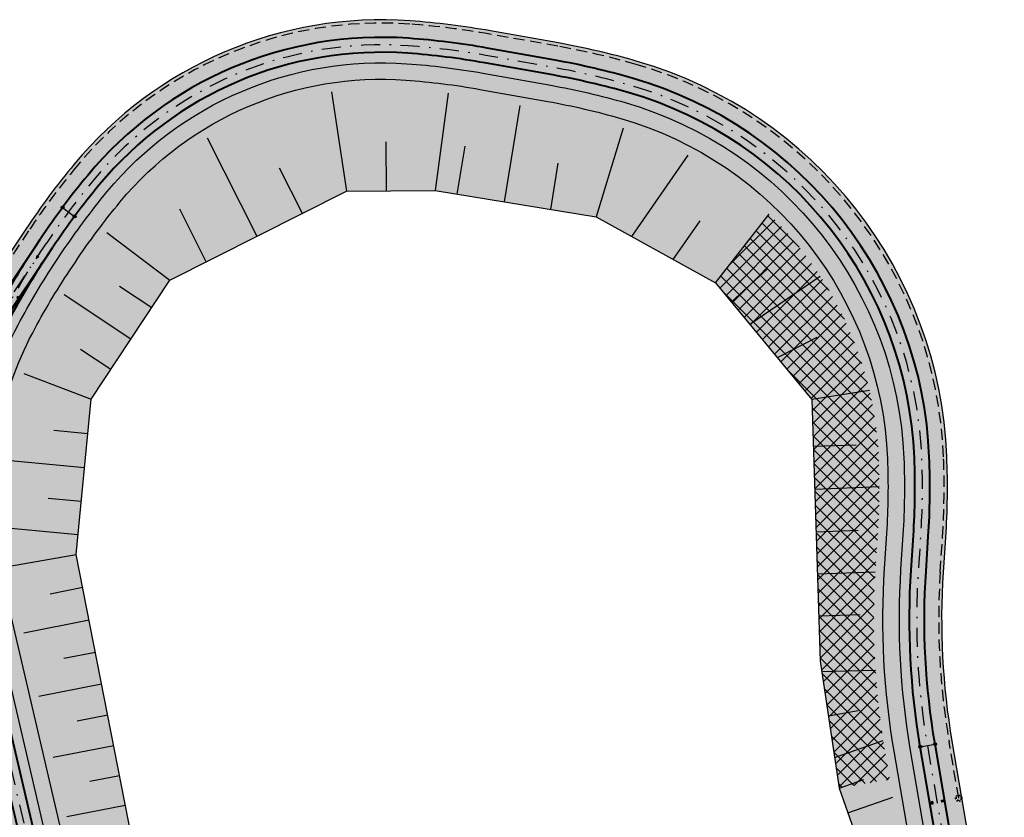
# Model space of a CAD drawing. Header units: metres. Extents: x 6603615 to 6604365, y 5739741 to 5740610.
# Tile 12 of 15: x 6604127 to 6604192, y 5739977 to 5740030. Entities that reach past the tile are written whole.
import ezdxf

# ---------------------------------------------------------------- set-up
doc = ezdxf.new("R2010")
doc.units = ezdxf.units.M
doc.linetypes.add('DASHDOT', pattern=[25.4, 12.7, -6.35, 0, -6.35])
doc.linetypes.add('HIDDEN', pattern=[0.375, 0.25, -0.125])
for name, color, linetype, lineweight in [('HECZ_GEOKRATA', 128, 'Continuous', 20), ('OBRZEŻE_BET_8X40', 236, 'Continuous', 30), ('ODW_DRENAZ', 5, 'HIDDEN', 30), ('ODW_DRENAZ_NAJN', 5, 'HIDDEN', 30), ('OSIE_TORU', 10, 'DASHDOT', 30), ('PROJ. KORYTKO MULDOWE SZER 50 CM', 150, 'Continuous', 30), ('SKARPY', 96, 'Continuous', 30), ('szyny 60R2', 14, 'Continuous', 40), ('T_ODW_ZWROTNIC', 180, 'Continuous', 35), ('T_POŁ_ELEKTR', 1, 'Continuous', 30), ('zwrotnica R50m', 140, 'Continuous', 40)]:
    doc.layers.add(name, color=color, linetype=linetype, lineweight=lineweight)
doc.layers.add('HECZ_PŁYTY_BET_50X50', color=7, linetype='Continuous', lineweight=5, true_color=0xfaf9b8)
doc.layers.add('HECZ_ZIELEN', color=7, linetype='Continuous', lineweight=0, true_color=0xd6ffd6)
doc.layers.add('KRESK_TOR_KLAS_PODKŁAD', color=38, linetype='Continuous', lineweight=15, transparency=0.55)
pattern_1 = [(59.99999999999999, (0, 0), (-0.2381249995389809, 0.4124445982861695), [0.238125, -0.238125]), (120, (0, 0), (-0.476249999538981, 2.661695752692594e-10), [0.2381249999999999, -0.2381249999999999]), (0, (-0.1190625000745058, 0.2062222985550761), (0.238125, 0.41244459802), [0.238125, -0.238125])]

# ---------------------------------------------------------------- blocks, each defined once
blk = doc.blocks.new('zwr50')
at = {"layer": 'T_ODW_ZWROTNIC'}
for centre in [(-2.662352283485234, 2.268399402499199), (-2.991292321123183, 1.611010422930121), (-0.1289658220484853, 0.6271918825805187)]:
    blk.add_circle(centre, 0.06, dxfattribs=at)
at = {"layer": 'zwrotnica R50m'}
for p, q in [((0.4546165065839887, 0.8906872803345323), (-3.998809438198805, 3.163790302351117)), ((0, 0), (-4.453425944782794, 2.273103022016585))]:
    blk.add_line(p, q, dxfattribs=at)
for centre, radius, end in [((-22.50372196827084, -44.08891581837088), 50.50000000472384, 68.74691510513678), ((-22.50372197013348, -44.08891581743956), 49.5000000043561, 68.74692656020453)]:
    blk.add_arc(centre, radius, 62.95947410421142, end, dxfattribs=at)

msp = doc.modelspace()

# ---------------------------------------------------------------- hatches: boundary and pattern name
at = {"layer": 'HECZ_GEOKRATA', "linetype": 'ByBlock'}
h = msp.add_hatch(dxfattribs=at)
h.set_pattern_fill('ANSI37', color=253, scale=0.2)
h.set_pattern_definition([(45, (0, 0), (-0.4490128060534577, 0.4490128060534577), []), (135, (0, 0), (-0.4490128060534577, -0.4490128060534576), [])])
edge = h.paths.add_edge_path()
edge.add_arc((6604159.836710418, 5739999.85784003), 24.12000345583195, 2.273826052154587, 45.94013591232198)
edge.add_line((6604176.609991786, 5740017.190802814), (6604173.037430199, 5740012.601177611))
edge.add_line((6604173.037430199, 5740012.601177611), (6604179.464782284, 5740004.811524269))
edge.add_line((6604179.464782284, 5740004.811524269), (6604180.024498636, 5739987.332099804))
edge.add_line((6604180.024498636, 5739987.332099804), (6604181.282013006, 5739978.84575392))
edge.add_line((6604181.282013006, 5739978.84575392), (6604184.67244559, 5739979.425083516))
edge.add_line((6604184.67244559, 5739979.425083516), (6604184.367232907, 5739981.211291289))
edge.add_arc((6604236.491762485, 5739990.117907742), 52.88000000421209, 176.2734936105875, 189.6965903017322, ccw=False)
edge.add_line((6604183.723568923, 5739993.55478839), (6604183.875195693, 5739995.882792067))
edge.add_arc((6604136.854823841, 5739998.94530748), 47.11999967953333, 356.2734936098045, 362.2738260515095)
at = {"layer": 'HECZ_PŁYTY_BET_50X50', "transparency": 33554508}
h = msp.add_hatch(color=254, dxfattribs=at)
h.dxf.hatch_style = 1
edge = h.paths.add_edge_path()
edge.add_line((6604128.946183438, 5740014.021911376), (6604129.861627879, 5740013.41202493))
edge.add_line((6604129.861627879, 5740013.41202493), (6604130.24961516, 5740013.994396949))
edge.add_arc((6604169.946615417, 5739987.547502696), 47.70000047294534, 140.3276949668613, 146.3276949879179, ccw=False)
edge.add_arc((6604150.703909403, 5740003.507398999), 22.69999997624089, 85.88592502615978, 140.3276949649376, ccw=False)
edge.add_arc((6604148.910347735, 5739978.571819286), 47.69999995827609, 79.88592507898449, 85.88592506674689, ccw=False)
edge.add_line((6604157.286876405, 5740025.530564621), (6604161.829719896, 5740024.720209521))
edge.add_arc((6604153.453676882, 5739977.764186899), 47.69723427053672, 73.88556797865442, 79.88592505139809, ccw=False)
edge.add_arc((6604159.836711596, 5739999.857840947), 24.70000223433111, 2.273828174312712, 73.88556796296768, ccw=False)
edge.add_arc((6604136.854823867, 5739998.945307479), 47.69999964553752, -3.72650650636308, 2.273828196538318, ccw=False)
edge.add_line((6604184.45396936, 5739995.845095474), (6604184.302342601, 5739993.517091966))
edge.add_arc((6604236.491762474, 5739990.11790773), 52.30000000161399, 176.2734935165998, 189.6965902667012)
edge.add_line((6604184.938946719, 5739981.308981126), (6604186.739342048, 5739970.7724592))
edge.add_arc((6604139.720808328, 5739962.738313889), 47.70000004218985, -3.7265064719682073, 9.696590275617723, ccw=False)
edge.add_line((6604187.319954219, 5739959.638101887), (6604186.601627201, 5739948.609258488))
edge.add_line((6604186.601627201, 5739948.609258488), (6604187.699301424, 5739948.537765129))
edge.add_line((6604187.699301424, 5739948.537765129), (6604188.417628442, 5739959.566608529))
edge.add_arc((6604141.443373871, 5739962.828138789), 47.08734619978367, 356.0281968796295, 369.9418869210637)
edge.add_line((6604187.823626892, 5739970.95773299), (6604186.023231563, 5739981.494254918))
edge.add_arc((6604236.491762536, 5739990.117907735), 51.20000006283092, 176.2734935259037, 189.6965902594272, ccw=False)
edge.add_line((6604185.400016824, 5739993.445598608), (6604185.551643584, 5739995.77360212))
edge.add_arc((6604136.8548232, 5739998.945307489), 48.80000031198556, 356.2734935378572, 362.2738321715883)
edge.add_arc((6604159.836713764, 5739999.857842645), 25.80000000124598, 2.273832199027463, 73.88556796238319)
edge.add_arc((6604153.453669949, 5739977.764157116), 48.7972648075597, 73.88556797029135, 79.88592507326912)
edge.add_line((6604162.022887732, 5740025.803115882), (6604157.480045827, 5740026.613470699))
edge.add_arc((6604148.910347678, 5739978.571818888), 48.80000035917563, 79.88592509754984, 85.88592503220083)
edge.add_arc((6604150.703909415, 5740003.507398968), 23.80000000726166, 85.88592505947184, 140.3276949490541)
edge.add_arc((6604169.946614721, 5739987.547503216), 48.799999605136, 140.3276949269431, 146.3276950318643)
edge.add_line((6604129.334170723, 5740014.604283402), (6604128.946183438, 5740014.021911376))
edge = h.paths.add_edge_path()
edge.add_arc((6604107.599587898, 5739948.319197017), 26.19999998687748, 332.0272662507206, 367.1578956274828)
edge.add_arc((6604107.599549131, 5739948.319500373), 26.20000000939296, -27.67230499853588, 7.157226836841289, ccw=False)
edge.add_arc((6604085.459094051, 5739959.929850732), 51.19999974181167, 332.1736800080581, 332.32769501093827, ccw=False)
at = {"layer": 'HECZ_PŁYTY_BET_50X50', "linetype": 'ByBlock'}
h = msp.add_hatch(color=256, dxfattribs=at)
h.dxf.hatch_style = 1
edge = h.paths.add_edge_path()
edge.add_line((6604128.946183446, 5740014.021911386), (6604129.861627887, 5740013.412024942))
edge.add_arc((6604169.55862775, 5739986.965130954), 47.69999999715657, 146.3276950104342, 152.1151954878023)
edge.add_arc((6604147.461385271, 5739998.657516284), 22.69999999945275, 152.1151954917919, 187.157711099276)
edge.add_arc((6604172.266558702, 5740001.77253975), 47.70000000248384, 187.1577110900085, 193.1577111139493)
edge.add_line((6604125.818818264, 5739990.914482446), (6604133.72140179, 5739957.109434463))
edge.add_arc((6604082.798392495, 5739945.20519653), 52.29592485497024, 7.157221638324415, 13.157711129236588, ccw=False)
edge.add_arc((6604107.59954914, 5739948.319500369), 27.30000000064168, -27.67230500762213, 7.157221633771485, ccw=False)
edge.add_arc((6604085.459093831, 5739959.92985087), 52.30000000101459, 326.32769497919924, 332.3276949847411, ccw=False)
edge.add_line((6604128.984315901, 5739930.93252265), (6604073.891041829, 5739848.237076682))
edge.add_arc((6604030.365819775, 5739877.234404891), 52.29999998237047, 320.3276949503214, 326.32769498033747, ccw=False)
edge.add_arc((6604049.608525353, 5739861.274508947), 27.30000005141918, 297.0923539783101, 320.3276949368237, ccw=False)
edge.add_line((6604062.041658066, 5739836.970039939), (6604059.747500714, 5739837.115842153))
edge.add_arc((6604049.608525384, 5739861.274508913), 26.20000000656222, 292.7669517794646, 320.3276949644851)
edge.add_arc((6604030.365819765, 5739877.234404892), 51.19999999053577, 320.3276949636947, 326.327694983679)
edge.add_line((6604072.975597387, 5739848.846963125), (6604128.068871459, 5739931.542409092))
edge.add_arc((6604085.459093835, 5739959.929850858), 51.19999999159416, 326.3276949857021, 332.3276949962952)
edge.add_arc((6604107.599549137, 5739948.31950037), 26.20000000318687, 332.3276949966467, 367.1572268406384)
edge.add_arc((6604082.7983498, 5739945.205188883), 51.19596817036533, 7.157226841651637, 13.15771112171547)
edge.add_line((6604132.650279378, 5739956.859041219), (6604124.747696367, 5739990.664086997))
edge.add_arc((6604172.266558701, 5740001.77253976), 48.80000000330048, 187.1577111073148, 193.1577111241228, ccw=False)
edge.add_arc((6604147.461385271, 5739998.657516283), 23.79999999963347, 152.1151954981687, 187.1577111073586, ccw=False)
edge.add_arc((6604169.558627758, 5739986.965130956), 48.80000000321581, 146.3276950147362, 152.1151954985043, ccw=False)
at = {"layer": 'HECZ_ZIELEN', "transparency": 33554508}
h = msp.add_hatch(color=254, dxfattribs=at)
h.dxf.hatch_style = 1
h.paths.add_polyline_path([(6604148.378959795, 5740018.720771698), (6604154.298631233, 5740018.762227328), (6604165.062232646, 5740017.009485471), (6604173.037430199, 5740012.601177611), (6604179.464782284, 5740004.81152427), (6604180.024498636, 5739987.332099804), (6604181.282835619, 5739978.840202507), (6604184.388807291, 5739970.044478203), (6604186.834510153, 5739963.508706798, 0.03824039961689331), (6604186.167628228, 5739970.674769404), (6604184.367232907, 5739981.211291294, -0.05863637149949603), (6604183.723568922, 5739993.554788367), (6604183.875195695, 5739995.882792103, 0.02619072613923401), (6604183.937697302, 5740000.815440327, 0.3210999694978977), (6604166.694460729, 5740022.982716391, 0.02708928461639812), (6604161.727867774, 5740024.149222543), (6604157.18580086, 5740024.959439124, 0.02663427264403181), (6604152.207396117, 5740025.576244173, 0.2411176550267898), (6604133.677963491, 5740017.628714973, 0.01131402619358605), (6604132.354259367, 5740015.957170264), (6604136.566645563, 5740012.773744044)])
at = {"layer": 'HECZ_ZIELEN'}
h = msp.add_hatch(color=256, dxfattribs=at)
h.dxf.hatch_style = 1
h.paths.add_polyline_path([(6604136.566645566, 5740012.773744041), (6604132.354259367, 5740015.957170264, 0.01486749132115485), (6604130.732304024, 5740013.672820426), (6604130.344316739, 5740013.0904484, 0.02525810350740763), (6604127.90974514, 5740009.002938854, 0.1541046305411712), (6604125.513767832, 5739995.901343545, 0.02618592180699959), (6604126.383591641, 5739991.046509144), (6604134.286175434, 5739957.241460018, -0.0122286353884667), (6604134.813082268, 5739954.709694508), (6604137.930349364, 5739955.188354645), (6604134.728955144, 5739971.865243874), (6604130.308794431, 5739994.461307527), (6604131.308122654, 5740004.823244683)])
at = {"layer": 'KRESK_TOR_KLAS_PODKŁAD', "lineweight": 0}
h = msp.add_hatch(dxfattribs=at)
h.set_pattern_fill('TRIANG', color=254, scale=0.05)
h.set_pattern_definition(pattern_1)
edge = h.paths.add_edge_path()
edge.add_arc((6604236.491762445, 5739990.117907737), 48.32999996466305, 176.2734935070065, 189.6965902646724, ccw=False)
edge.add_line((6604188.263948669, 5739993.259065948), (6604188.415575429, 5739995.587069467))
edge.add_arc((6604136.854823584, 5739998.945307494), 51.66999993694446, 356.2734935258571, 362.2738321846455)
edge.add_arc((6604159.836713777, 5739999.857842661), 28.66999999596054, 2.273832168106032, 73.88555930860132)
edge.add_arc((6604153.453688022, 5739977.764234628), 51.66718533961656, 73.88555855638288, 79.88576153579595)
edge.add_line((6604162.52703362, 5740028.628489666), (6604157.984042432, 5740029.438871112))
edge.add_arc((6604148.910347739, 5739978.571819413), 51.6699998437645, 79.88592504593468, 85.88592506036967)
edge.add_arc((6604150.703909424, 5740003.507398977), 26.67000001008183, 85.88592507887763, 140.3276949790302)
edge.add_line((6604130.175791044, 5740020.533416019), (6604132.384853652, 5740018.70121996))
edge.add_arc((6604150.703909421, 5740003.507398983), 23.80000000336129, 85.88592505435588, 140.3276949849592, ccw=False)
edge.add_arc((6604148.910347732, 5739978.571819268), 48.7999999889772, 79.8859250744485, 85.88592505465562, ccw=False)
edge.add_line((6604157.480045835, 5740026.613470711), (6604162.02288774, 5740025.803115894))
edge.add_arc((6604153.453669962, 5739977.764157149), 48.79726478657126, 73.88556796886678, 79.88592507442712, ccw=False)
edge.add_arc((6604159.836713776, 5739999.85784266), 25.79999999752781, 2.2738321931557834, 73.885567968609, ccw=False)
edge.add_arc((6604136.854823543, 5739998.945307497), 48.79999997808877, -3.7265064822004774, 2.273832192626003, ccw=False)
edge.add_line((6604185.551643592, 5739995.773602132), (6604185.400016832, 5739993.44559862))
edge.add_arc((6604236.491762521, 5739990.117907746), 51.20000003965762, 176.2734935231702, 189.6965902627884)
edge.add_line((6604186.023231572, 5739981.49425493), (6604187.8236269, 5739970.957733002))
edge.add_arc((6604139.720808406, 5739962.738313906), 48.7999999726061, -3.7265064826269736, 9.696590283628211, ccw=False)
edge.add_line((6604188.41762845, 5739959.566608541), (6604187.699301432, 5739948.537765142))
edge.add_line((6604187.699301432, 5739948.537765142), (6604190.563233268, 5739948.351232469))
edge.add_line((6604190.563233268, 5739948.351232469), (6604192.326743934, 5739975.427316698))
edge.add_line((6604192.326743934, 5739975.427316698), (6604189.944990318, 5739975.582444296))
edge.add_line((6604189.944990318, 5739975.582444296), (6604188.852229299, 5739981.977651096))
h = msp.add_hatch(dxfattribs=at)
h.set_pattern_fill('TRIANG', color=254, scale=0.05)
h.set_pattern_definition(pattern_1)
h.paths.add_polyline_path([(6604120.983862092, 5740001.855901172), (6604128.509012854, 5740013.353937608, -0.004089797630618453), (6604128.946183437, 5740014.021911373), (6604129.334170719, 5740014.604283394, -0.02618592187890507), (6604132.384853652, 5740018.70121996), (6604130.175791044, 5740020.53341602, 0.0261859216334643), (6604126.945692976, 5740016.195532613), (6604110.920333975, 5739992.141340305), (6604111.311478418, 5739991.88075246), (6604098.331110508, 5739972.397116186), (6604104.48955493, 5739968.294243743), (6604109.621363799, 5739975.997129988, 0.002541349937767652), (6604109.907726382, 5739976.431733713), (6604109.76872445, 5739975.929741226, -0.04883841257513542), (6604106.349678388, 5739967.054994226), (6604109.263991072, 5739965.113423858), (6604116.354850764, 5739990.72140087, -0.06201210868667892)])
at = {"layer": 'KRESK_TOR_KLAS_PODKŁAD'}
h = msp.add_hatch(dxfattribs=at)
h.set_pattern_fill('TRIANG', color=256, scale=0.05)
h.set_pattern_definition(pattern_1)
h.paths.add_polyline_path([(6604123.846860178, 5739995.692013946, -0.1541046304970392), (6604126.424810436, 5740009.788667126, -0.02116611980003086), (6604128.509012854, 5740013.353937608), (6604120.983862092, 5740001.855901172, 0.06136169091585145), (6604120.999226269, 5739995.334409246, 0.0261859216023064), (6604121.953041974, 5739990.010782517), (6604122.071722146, 5739989.503101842, -0.02525810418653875), (6604122.941218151, 5739984.701407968, -0.1541046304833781), (6604120.465443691, 5739970.873856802, -0.02618592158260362), (6604117.884815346, 5739966.522793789), (6604114.584410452, 5739961.568859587), (6604117.276162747, 5739959.775563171, -0.03058083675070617), (6604120.273293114, 5739964.931544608, 0.02618592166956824), (6604123.007167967, 5739969.540988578, 0.06277399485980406), (6604125.300792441, 5739975.679366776, -0.02274991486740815), (6604126.062344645, 5739971.350099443, -0.154104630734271), (6604123.586570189, 5739957.522548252, -0.008432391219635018), (6604122.805323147, 5739956.091931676), (6604125.199492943, 5739954.496890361, 0.009428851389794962), (6604126.12829447, 5739956.189680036, 0.06277399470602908), (6604128.421918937, 5739962.32805822, -0.02274991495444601), (6604129.18347114, 5739957.998790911, -0.0443592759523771), (6604129.348578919, 5739953.870613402), (6604133.151853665, 5739954.454610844, 0.01199577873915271), (6604132.650279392, 5739956.859041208), (6604124.747696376, 5739990.664087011, -0.02618592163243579)])
at = {"layer": 'PROJ. KORYTKO MULDOWE SZER 50 CM', "linetype": 'ByBlock', "transparency": 33554508}
h = msp.add_hatch(color=254, dxfattribs=at)
h.dxf.hatch_style = 1
edge = h.paths.add_edge_path()
edge.add_line((6604129.861627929, 5740013.412025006), (6604130.344316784, 5740013.090448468))
edge.add_line((6604130.344316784, 5740013.090448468), (6604130.732304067, 5740013.672820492))
edge.add_arc((6604169.946615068, 5739987.547503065), 47.11999997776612, 140.3276949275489, 146.3276950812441, ccw=False)
edge.add_arc((6604150.703909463, 5740003.507399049), 22.12000000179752, 85.88592504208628, 140.3276949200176, ccw=False)
edge.add_arc((6604148.910347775, 5739978.571819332), 47.11999998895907, 79.88592507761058, 85.88592505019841, ccw=False)
edge.add_line((6604157.185023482, 5740024.959577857), (6604161.727867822, 5740024.149222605))
edge.add_arc((6604153.453680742, 5739977.764203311), 47.11721751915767, 73.88556800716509, 79.88592507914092, ccw=False)
edge.add_arc((6604159.83671046, 5739999.857840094), 24.12000345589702, 2.273826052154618, 73.88556800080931, ccw=False)
edge.add_arc((6604136.854823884, 5739998.945307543), 47.11999967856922, -3.7265063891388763, 2.2738260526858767, ccw=False)
edge.add_line((6604183.875195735, 5739995.88279213), (6604183.723568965, 5739993.554788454))
edge.add_arc((6604236.491762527, 5739990.117907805), 52.88000000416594, 176.2734936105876, 189.6965903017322)
edge.add_line((6604184.367232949, 5739981.211291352), (6604186.167628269, 5739970.674769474))
edge.add_arc((6604139.720808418, 5739962.738313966), 47.12000000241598, 0.9368045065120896, 9.696590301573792, ccw=False)
edge.add_line((6604186.834510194, 5739963.508706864), (6604187.414432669, 5739963.518189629))
edge.add_arc((6604139.720808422, 5739962.738313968), 47.6999999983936, 0.9368045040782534, 9.69659030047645)
edge.add_line((6604186.739342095, 5739970.772459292), (6604184.938946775, 5739981.308981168))
edge.add_arc((6604236.491762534, 5739990.117907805), 52.30000001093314, 176.2734936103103, 189.6965903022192, ccw=False)
edge.add_line((6604184.302342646, 5739993.517091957), (6604184.453969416, 5739995.845095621))
edge.add_arc((6604136.854823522, 5739998.94530755), 47.70000004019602, 356.2734936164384, 362.2738281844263)
edge.add_arc((6604159.836711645, 5739999.85784102), 24.70000223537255, 2.273828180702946, 73.88556796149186)
edge.add_arc((6604153.453677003, 5739977.764187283), 47.69723395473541, 73.88556795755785, 79.88592507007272)
edge.add_line((6604161.829719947, 5740024.720209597), (6604157.286876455, 5740025.530564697))
edge.add_arc((6604148.910347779, 5739978.57181932), 47.69999999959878, 79.88592508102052, 85.88592506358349)
edge.add_arc((6604150.703909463, 5740003.507399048), 22.70000000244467, 85.8859250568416, 140.3276949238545)
edge.add_arc((6604169.946615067, 5739987.547503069), 47.6999999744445, 140.3276949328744, 146.32769501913)
edge.add_line((6604130.24961521, 5740013.994397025), (6604129.861627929, 5740013.412025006))
at = {"layer": 'PROJ. KORYTKO MULDOWE SZER 50 CM', "linetype": 'ByBlock'}
h = msp.add_hatch(color=256, dxfattribs=at)
h.dxf.hatch_style = 1
edge = h.paths.add_edge_path()
edge.add_line((6604130.344316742, 5740013.090448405), (6604129.861627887, 5740013.412024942))
edge.add_arc((6604169.558627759, 5739986.965130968), 47.69999999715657, 146.3276950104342, 152.1151954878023)
edge.add_arc((6604147.46138528, 5739998.657516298), 22.69999999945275, 152.1151954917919, 187.157711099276)
edge.add_arc((6604172.266558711, 5740001.772539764), 47.70000000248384, 187.1577110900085, 193.1577111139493)
edge.add_line((6604125.818818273, 5739990.91448246), (6604133.721401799, 5739957.109434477))
edge.add_arc((6604082.798392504, 5739945.205196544), 52.29592485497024, 7.157221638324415, 13.157711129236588, ccw=False)
edge.add_arc((6604107.599549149, 5739948.319500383), 27.30000000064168, -27.67230500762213, 7.157221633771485, ccw=False)
edge.add_arc((6604085.459093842, 5739959.929850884), 52.30000000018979, 326.32769497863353, 332.3276949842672, ccw=False)
edge.add_line((6604128.98431591, 5739930.932522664), (6604083.815380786, 5739863.133589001))
edge.add_line((6604083.815380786, 5739863.133589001), (6604084.298069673, 5739862.812012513))
edge.add_line((6604084.298069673, 5739862.812012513), (6604129.467004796, 5739930.610946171))
edge.add_arc((6604085.459093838, 5739959.929850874), 52.87999999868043, 326.3276949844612, 332.3276950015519)
edge.add_arc((6604107.599549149, 5739948.319500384), 27.88000000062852, 332.3276950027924, 367.1572189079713)
edge.add_arc((6604082.798414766, 5739945.205200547), 52.87590226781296, 7.157218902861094, 13.15771111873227)
edge.add_line((6604134.286175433, 5739957.241460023), (6604126.383591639, 5739991.046509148))
edge.add_arc((6604172.266558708, 5740001.772539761), 47.11999999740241, 187.1577110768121, 193.1577111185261, ccw=False)
edge.add_arc((6604147.46138528, 5739998.6575163), 22.11999999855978, 152.1151954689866, 187.1577110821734, ccw=False)
edge.add_arc((6604169.558627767, 5739986.965130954), 47.12000001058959, 146.3276950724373, 152.1151954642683, ccw=False)

# ---------------------------------------------------------------- linework, layer by layer
at = {"color": 252}
for points in [[(6604187.370344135, 5739977.76650839), (6604187.577343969, 5739977.801878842), (6604187.552079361, 5739977.949735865), (6604187.345079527, 5739977.914365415)], [(6604188.356057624, 5739977.934939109), (6604188.149057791, 5739977.899568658), (6604188.123793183, 5739978.047425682), (6604188.330793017, 5739978.082796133)]]:
    msp.add_lwpolyline(points, close=True, dxfattribs=at)
at = {"color": 252, "linetype": 'HIDDEN', "ltscale": 0.2}
for centre in [(6604187.500640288, 5739977.864859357), (6604188.200496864, 5739977.984445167)]:
    msp.add_circle(centre, 0.05400000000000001, dxfattribs=at)
at = {"layer": 'OBRZEŻE_BET_8X40', "color": 252, "flags": 128}
for points in [[(6604189.944990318, 5739975.582444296), (6604188.852229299, 5739981.977651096, -0.05863637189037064), (6604188.263948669, 5739993.259065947), (6604188.415575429, 5739995.587069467, 0.02618740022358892), (6604188.484139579, 5740000.995337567, 0.3230494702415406), (6604167.794091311, 5740027.401427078, 0.02618592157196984), (6604162.52703362, 5740028.628489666), (6604157.984042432, 5740029.438871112, 0.02618592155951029), (6604152.617281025, 5740030.108675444, 0.242118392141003), (6604130.175791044, 5740020.533416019, 0.02618592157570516), (6604126.945692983, 5740016.195532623), (6604110.920333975, 5739992.141340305)], [(6604128.946183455, 5740014.0219114), (6604129.334170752, 5740014.604283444, -0.02618592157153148), (6604132.384853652, 5740018.70121996, -0.2421183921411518), (6604152.411380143, 5740027.246070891, -0.02618592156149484), (6604157.480045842, 5740026.61347071), (6604162.023028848, 5740025.803090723, -0.02618592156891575), (6604166.997520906, 5740024.644186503, -0.3230494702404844), (6604185.616399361, 5740000.881469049, -0.02618740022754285), (6604185.551643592, 5739995.773602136), (6604185.400016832, 5739993.44559862, 0.05863637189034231), (6604186.023231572, 5739981.49425493), (6604187.8236269, 5739970.957733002, -0.05863637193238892), (6604188.41762845, 5739959.566608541), (6604187.699301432, 5739948.537765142)], [(6604129.861627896, 5740013.412024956), (6604130.249615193, 5740013.994396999, -0.02618592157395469), (6604133.2315327, 5740017.998984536, -0.242118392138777), (6604152.332463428, 5740026.148905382, -0.0261859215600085), (6604157.286876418, 5740025.530564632), (6604161.829859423, 5740024.720184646, -0.02618592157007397), (6604166.692212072, 5740023.587405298, -0.3230494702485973), (6604184.517265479, 5740000.837826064, -0.02618740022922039), (6604184.45396937, 5739995.845095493), (6604184.30234261, 5739993.517091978, 0.05863637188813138), (6604184.938946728, 5739981.308981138), (6604186.739342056, 5739970.772459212, -0.05863637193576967), (6604187.319954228, 5739959.638101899), (6604186.601627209, 5739948.6092585)]]:
    msp.add_lwpolyline(points, format="xyb", dxfattribs=at)
at = {"layer": 'OBRZEŻE_BET_8X40', "flags": 128}
for points in [[(6604059.747500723, 5739837.115842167, 0.120839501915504), (6604069.774880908, 5739844.548537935, 0.02618592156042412), (6604072.975597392, 5739848.846963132), (6604128.06887147, 5739931.542409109, 0.02618592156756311), (6604130.802746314, 5739936.15185306, 0.1531555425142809), (6604133.595370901, 5739951.584044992, 0.02618592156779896), (6604132.650327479, 5739956.858835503), (6604124.747696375, 5739990.664087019, -0.02618592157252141), (6604123.846860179, 5739995.692013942, -0.154104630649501), (6604126.42481044, 5740009.788667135, -0.02525810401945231), (6604128.946183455, 5740014.0219114)], [(6604062.041658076, 5739836.970039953, 0.1017320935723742), (6604070.621559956, 5739843.846302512, 0.02618592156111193), (6604073.891041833, 5739848.237076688), (6604128.984315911, 5739930.932522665, 0.02618592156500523), (6604131.776926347, 5739935.640997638, 0.1531555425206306), (6604134.686798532, 5739951.721106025, 0.02618592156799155), (6604133.72145041, 5739957.109226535), (6604125.818818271, 5739990.914482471, -0.02618592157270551), (6604124.938287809, 5739995.829074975, -0.1541046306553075), (6604127.397089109, 5740009.27420218, -0.02525810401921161), (6604129.861627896, 5740013.412024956)]]:
    msp.add_lwpolyline(points, format="xyb", dxfattribs=at)
at = {"layer": 'ODW_DRENAZ', "color": 252, "ltscale": 3}
msp.add_lwpolyline([(6604189.279853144, 5739978.168876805), (6604188.63537233, 5739981.940596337, -0.05863637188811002), (6604188.044413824, 5739993.273364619), (6604188.196040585, 5739995.601368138, 0.02618740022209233), (6604188.264312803, 5740000.98660897, 0.3230494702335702), (6604167.733030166, 5740027.190070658, 0.02618592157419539), (6604162.488399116, 5740028.41190856), (6604157.945408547, 5740029.222289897, 0.02618592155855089), (6604152.601497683, 5740029.889242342, 0.2421183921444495), (6604130.345126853, 5740020.392968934, 0.02618592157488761), (6604127.12878187, 5740016.073555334), (6604111.225400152, 5739992.202451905)], format="xyb", dxfattribs=at)
at = {"layer": 'ODW_DRENAZ_NAJN', "color": 252, "ltscale": 0.1}
msp.add_circle((6604189.279853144, 5739978.168876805), 0.2125, dxfattribs=at)
at = {"layer": 'ODW_DRENAZ_NAJN', "color": 252, "ltscale": 0.5}
msp.add_circle((6604189.279853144, 5739978.168876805), 0.1575, dxfattribs=at)
at = {"layer": 'OSIE_TORU', "color": 252, "ltscale": 0.1, "flags": 128}
msp.add_lwpolyline([(6604189.615091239, 5739959.488615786, 0.05863637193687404), (6604189.006483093, 5739971.159849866), (6604187.206087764, 5739981.696371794, -0.05863637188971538), (6604186.597479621, 5739993.367605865), (6604186.749106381, 5739995.695609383, 0.02618740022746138), (6604186.815454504, 5740000.929079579, 0.3230494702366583), (6604167.330581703, 5740025.797039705, 0.0261859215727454), (6604162.233762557, 5740026.984442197), (6604157.690776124, 5740027.794822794, 0.02618592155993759), (6604152.497471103, 5740028.442978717, 0.242118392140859), (6604131.461203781, 5740019.467294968, 0.02618592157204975), (6604128.335504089, 5740015.269614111)], format="xyb", dxfattribs=at)
msp.add_lwpolyline([(6604127.947516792, 5740014.687242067), (6604128.335626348, 5740015.269797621)], dxfattribs=at)
at = {"layer": 'OSIE_TORU', "ltscale": 0.1, "flags": 128}
msp.add_lwpolyline([(6604045.406245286, 5739836.353912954, 0.02618592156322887), (6604050.639518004, 5739836.295776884, 0.2123931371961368), (6604068.851231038, 5739845.314612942, 0.02618592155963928), (6604071.976930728, 5739849.512293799), (6604127.070204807, 5739932.207739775, 0.026185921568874), (6604129.740004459, 5739936.709149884, 0.1531555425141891), (6604132.404722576, 5739951.434523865, 0.02618592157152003), (6604131.481829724, 5739956.585681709), (6604123.57919976, 5739990.390928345, -0.026185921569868), (6604122.656211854, 5739995.542492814, -0.1541046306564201), (6604125.364142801, 5740010.349901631, -0.0252581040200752), (6604127.947516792, 5740014.687242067)], format="xyb", dxfattribs=at)
msp.add_lwpolyline([(6604121.774038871, 5740005.420802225), (6604127.947516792, 5740014.687242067)], dxfattribs=at)
at = {"layer": 'SKARPY', "color": 252}
for p, q in [((6604158.92736887, 5740018.00848498), (6604159.978149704, 5740024.461338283)), ((6604142.389617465, 5740015.705377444), (6604139.080447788, 5740022.278232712)), ((6604151.036905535, 5740018.739385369), (6604151.013834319, 5740022.033847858)), ((6604155.773780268, 5740018.52201447), (6604156.296704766, 5740021.733297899)), ((6604167.444234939, 5740015.692828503), (6604171.208124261, 5740021.129076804)), ((6604145.41946396, 5740017.230783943), (6604143.89405746, 5740020.260630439)), ((6604162.020114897, 5740017.504863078), (6604162.523736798, 5740020.597609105)), ((6604139.000888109, 5740013.999287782), (6604137.229491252, 5740017.517733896)), ((6604170.207224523, 5740014.165579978), (6604171.995231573, 5740016.748028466)), ((6604173.037430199, 5740012.601177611), (6604176.609991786, 5740017.190802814)), ((6604174.090637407, 5740011.324739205), (6604176.489075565, 5740013.508744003)), ((6604175.320232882, 5740009.834526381), (6604180.023229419, 5740013.059317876)), ((6604177.173017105, 5740007.607531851), (6604179.829153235, 5740008.966440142)), ((6604179.564938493, 5740001.683738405), (6604182.431677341, 5740001.790511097)), ((6604179.656434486, 5739998.826403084), (6604183.974804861, 5739998.9872423)), ((6604179.747826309, 5739995.972320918), (6604182.56923746, 5739996.077405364)), ((6604179.83787554, 5739993.160166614), (6604183.70785138, 5739993.304305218)), ((6604179.927892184, 5739990.349030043), (6604182.704675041, 5739990.452452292)), ((6604180.126245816, 5739986.645458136), (6604183.7212354, 5739986.717044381)), ((6604180.568170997, 5739983.663122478), (6604182.570737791, 5739984.030273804)), ((6604180.979586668, 5739980.886680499), (6604184.233078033, 5739982.035562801)), ((6604181.281001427, 5739978.845396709), (6604182.937928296, 5739979.430495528)), ((6604181.866100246, 5739977.18846984), (6604184.873176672, 5739978.250337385))]:
    msp.add_line(p, q, dxfattribs=at)
at = {"layer": 'SKARPY'}
for p, q in [((6604135.34967907, 5740010.933780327), (6604133.205836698, 5740012.351734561)), ((6604133.966991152, 5740008.843258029), (6604129.50937366, 5740011.791561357)), ((6604132.623133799, 5740006.811444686), (6604130.591320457, 5740008.155302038)), ((6604131.08597685, 5740002.51983646), (6604128.804785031, 5740002.739839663)), ((6604130.865973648, 5740000.238644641), (6604125.441700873, 5740000.761773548)), ((6604130.648790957, 5739997.986698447), (6604128.42390681, 5739998.201271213)), ((6604130.434218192, 5739995.761814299), (6604125.473866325, 5739996.240201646)), ((6604130.743233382, 5739992.240435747), (6604128.558628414, 5739991.813091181)), ((6604131.170577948, 5739990.055830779), (6604126.814386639, 5739989.203688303)), ((6604131.590721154, 5739987.908039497), (6604129.478342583, 5739987.494823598)), ((6604132.003937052, 5739985.795660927), (6604127.803176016, 5739984.973923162)), ((6604132.410256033, 5739983.718539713), (6604130.3677216, 5739983.318986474)), ((6604132.809809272, 5739981.676005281), (6604128.759351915, 5739980.88366938)), ((6604133.202759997, 5739979.667223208), (6604131.227766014, 5739979.280881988)), ((6604133.589101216, 5739977.692229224), (6604129.683990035, 5739976.92832542))]:
    msp.add_line(p, q, dxfattribs=at)
at = {"layer": 'SKARPY', "color": 252, "flags": 128}
for points in [[(6604147.362266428, 5740025.373533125), (6604148.378959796, 5740018.720771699)], [(6604155.171652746, 5740025.273965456), (6604154.298631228, 5740018.762227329)], [(6604166.866246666, 5740022.930771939), (6604165.062232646, 5740017.009485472)], [(6604136.566645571, 5740012.773744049), (6604148.378959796, 5740018.720771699), (6604154.298631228, 5740018.762227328), (6604165.062232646, 5740017.009485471), (6604173.037430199, 5740012.601177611), (6604179.464782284, 5740004.811524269), (6604180.024498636, 5739987.332099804), (6604181.282835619, 5739978.840202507), (6604184.388807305, 5739970.044478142), (6604186.834510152, 5739963.508706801)], [(6604132.354259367, 5740015.957170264), (6604136.566645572, 5740012.773744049)], [(6604183.307443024, 5740005.416551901), (6604179.464782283, 5740004.81152427)]]:
    msp.add_lwpolyline(points, dxfattribs=at)
at = {"layer": 'SKARPY'}
msp.add_lwpolyline([(6604137.930349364, 5739955.188354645), (6604134.72895511, 5739971.865243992), (6604130.308794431, 5739994.461307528), (6604131.308122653, 5740004.823244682), (6604136.566645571, 5740012.773744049)], dxfattribs=at)
at = {"layer": 'SKARPY', "flags": 128}
for points in [[(6604126.795672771, 5740006.545654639), (6604131.308122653, 5740004.823244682)], [(6604125.846040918, 5739993.683662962), (6604130.308794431, 5739994.461307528)]]:
    msp.add_lwpolyline(points, dxfattribs=at)
at = {"layer": 'szyny 60R2', "color": 252, "ltscale": 3, "flags": 128}
for points in [[(6604190.114034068, 5739959.456118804, 0.05863637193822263), (6604189.49933984, 5739971.244065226), (6604187.698944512, 5739981.780587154, -0.05863637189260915), (6604187.09642245, 5739993.335108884), (6604187.24804921, 5739995.663112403, 0.02618740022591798), (6604187.315060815, 5740000.9489173, 0.3230494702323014), (6604167.469357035, 5740026.277395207, 0.02618592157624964), (6604162.321568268, 5740027.476671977), (6604157.778580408, 5740028.28705283, 0.02618592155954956), (6604152.533342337, 5740028.941690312, 0.2421183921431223), (6604131.076349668, 5740019.786492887, 0.02618592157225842), (6604127.919392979, 5740015.546835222, 0.02618592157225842)], [(6604189.11614841, 5739959.521112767, 0.05863637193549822), (6604188.513626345, 5739971.075634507), (6604186.713231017, 5739981.612156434, -0.05863637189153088), (6604186.098536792, 5739993.400102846), (6604186.250163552, 5739995.728106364, 0.0261874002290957), (6604186.315848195, 5740000.909241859, 0.3230494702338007), (6604167.191806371, 5740025.316684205, 0.02618592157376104), (6604162.145956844, 5740026.492212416), (6604157.60297184, 5740027.302592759, 0.02618592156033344), (6604152.46159987, 5740027.944267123, 0.2421183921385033), (6604131.846057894, 5740019.148097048, 0.02618592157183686), (6604128.751615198, 5740014.992393, 0.02618592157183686)]]:
    msp.add_lwpolyline(points, format="xyb", dxfattribs=at)
for points in [[(6604127.531405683, 5740014.964463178), (6604127.919515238, 5740015.547018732)], [(6604128.363627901, 5740014.410020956), (6604128.751737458, 5740014.992576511)]]:
    msp.add_lwpolyline(points, dxfattribs=at)
at = {"layer": 'szyny 60R2', "ltscale": 3, "flags": 128}
for points in [[(6604045.43795816, 5739836.852906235, 0.02618592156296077), (6604050.618898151, 5739836.795351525, 0.2123931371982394), (6604068.466376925, 5739845.633810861, 0.02618592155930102), (6604071.560819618, 5739849.789514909), (6604126.654093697, 5739932.484960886, 0.02618592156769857), (6604129.297195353, 5739936.941356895, 0.1531555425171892), (6604131.908619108, 5739951.372223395, 0.02618592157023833), (6604130.99495566, 5739956.471867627), (6604123.092326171, 5739990.277112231, -0.02618592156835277), (6604122.160108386, 5739995.480192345, -0.1541046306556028), (6604124.922197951, 5740010.583749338, -0.02525810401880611), (6604127.531405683, 5740014.964463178, -0.02525810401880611)], [(6604045.374532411, 5739835.854919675, 0.02618592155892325), (6604050.660137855, 5739835.796202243, 0.2123931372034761), (6604069.23608515, 5739844.995415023, 0.02618592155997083), (6604072.393041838, 5739849.235072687), (6604127.486315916, 5739931.930518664, 0.02618592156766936), (6604130.182813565, 5739936.476942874, 0.1531555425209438), (6604132.900826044, 5739951.496824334, 0.02618592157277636), (6604131.96870379, 5739956.699495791), (6604124.06607335, 5739990.504744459, -0.02618592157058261), (6604123.152315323, 5739995.604793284, -0.1541046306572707), (6604125.80608765, 5740010.116053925, -0.02525810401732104), (6604128.363627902, 5740014.410020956, -0.02525810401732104)]]:
    msp.add_lwpolyline(points, format="xyb", dxfattribs=at)
for points in [[(6604121.357927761, 5740005.698023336), (6604127.531405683, 5740014.964463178)], [(6604122.190149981, 5740005.143581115), (6604128.363627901, 5740014.410020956)]]:
    msp.add_lwpolyline(points, dxfattribs=at)
at = {"layer": 'T_POŁ_ELEKTR', "color": 252}
for p, q in [((6604129.391643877, 5740017.639766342), (6604130.194820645, 5740017.044025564)), ((6604186.713260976, 5739981.611977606), (6604187.698943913, 5739981.78058705))]:
    msp.add_line(p, q, dxfattribs=at)
for centre in [(6604129.391752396, 5740017.639911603), (6604130.194712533, 5740017.043880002), (6604187.69897437, 5739981.780408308), (6604186.713231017, 5739981.612156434)]:
    msp.add_circle(centre, 0.09999999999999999, dxfattribs=at)

# ---------------------------------------------------------------- block references
at = {"layer": 'zwrotnica R50m', "linetype": 'ByBlock', "rotation": 83.36822089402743}
msp.add_blockref('zwr50', (6604128.363629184, 5740014.410022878), dxfattribs=at)

doc.saveas('drawing.dxf')
